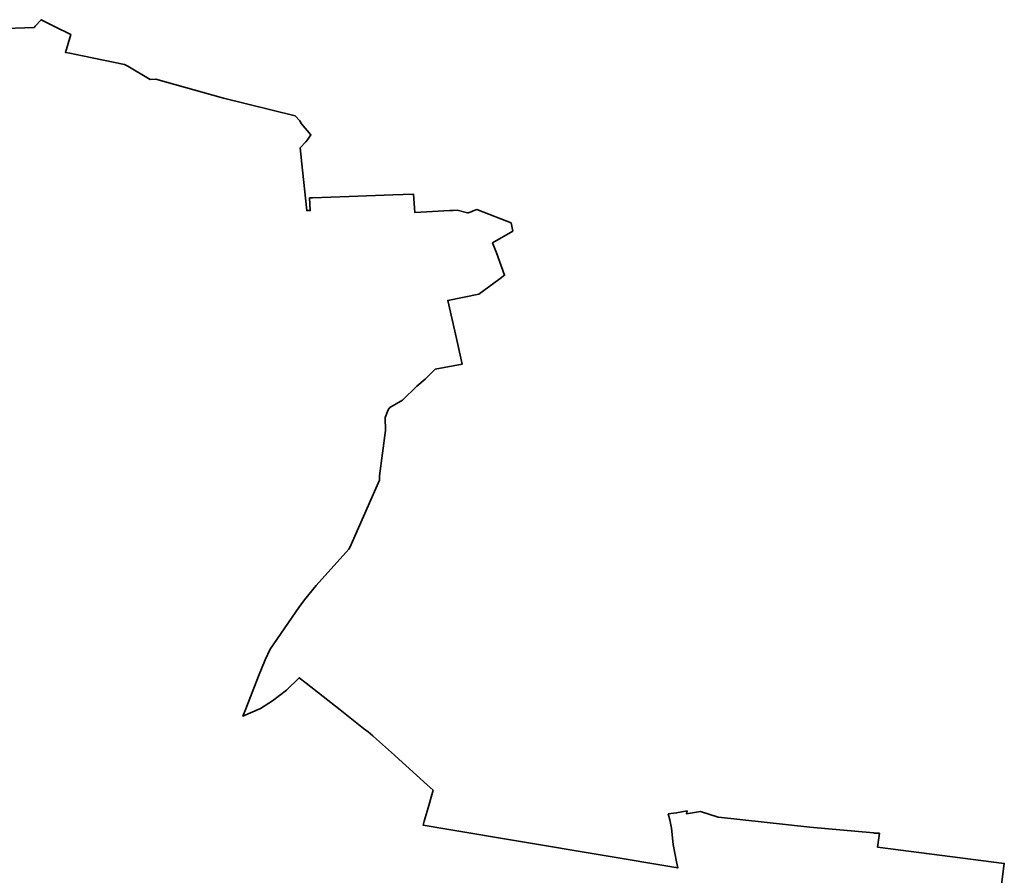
# Model space of a CAD drawing. Header units: metres. Extents: x 5550519 to 5556068, y 5707831 to 5711778.
# Tile 6 of 6: x 5553349 to 5555256, y 5709534 to 5711190. Entities that reach past the tile are written whole.
import ezdxf

# ---------------------------------------------------------------- set-up
doc = ezdxf.new("R2010")
doc.units = ezdxf.units.M
doc.header["$MEASUREMENT"] = 0
doc.layers.add('216-obręb ewidencyjny', color=7, linetype='CONTINUOUS')

msp = doc.modelspace()

# ---------------------------------------------------------------- linework, layer by layer
at = {"layer": '216-obręb ewidencyjny', "color": 4, "linetype": 'Continuous', "lineweight": 35, "flags": 128}
msp.add_lwpolyline([(5555232.88, 5709372.07), (5555256.15, 5709556.47), (5555010.66, 5709588.18), (5555014.08, 5709614.94), (5555004.95, 5709615.36), (5555002.58, 5709615.56), (5554879.17, 5709626.54), (5554702.25, 5709646.33), (5554701.94, 5709646.42), (5554667.79, 5709656.98), (5554640.74, 5709652.53), (5554641.5, 5709658.27), (5554621.17, 5709654.39), (5554605.07, 5709652.74), (5554608.31, 5709640.8), (5554611.39, 5709625), (5554614.84, 5709593.51), (5554621.43, 5709559.47), (5554623.68, 5709547.83), (5554172.37, 5709623.65), (5554130.29, 5709630.74), (5554132.49, 5709638.43), (5554139.83, 5709664.15), (5554147.11, 5709689.63), (5554149.62, 5709698.44), (5554137.87, 5709708.96), (5554076.16, 5709764.68), (5554074.75, 5709765.95), (5554051.69, 5709786.68), (5554039.9, 5709797.28), (5554032.81, 5709803.7), (5554023.56, 5709811.16), (5554014.76, 5709818.11), (5553969.34, 5709853.96), (5553903.99, 5709905.87), (5553890.41, 5709916.16), (5553865.3, 5709892.35), (5553838.69, 5709871.16), (5553815.31, 5709856.76), (5553781.27, 5709841.47), (5553786.83, 5709856.14), (5553811.61, 5709919.08), (5553824.32, 5709950.53), (5553834, 5709971.52), (5553889.73, 5710052.42), (5553900.25, 5710066.66), (5553923.11, 5710094.44), (5553986.54, 5710165.23), (5553988.95, 5710169.73), (5553997.99, 5710189.96), (5554045.58, 5710298.8), (5554045.86, 5710307.34), (5554057.42, 5710394.92), (5554056.73, 5710420.22), (5554062.65, 5710434.58), (5554065.94, 5710439.28), (5554090.31, 5710453.78), (5554118.35, 5710480.93), (5554134.42, 5710494.53), (5554153.7, 5710513.41), (5554206.09, 5710523.49), (5554194.81, 5710573.13), (5554178.04, 5710646.86), (5554238.16, 5710658.89), (5554276.91, 5710687.13), (5554288.24, 5710695.38), (5554272.17, 5710738.55), (5554264.96, 5710757.95), (5554304.38, 5710780.98), (5554301.44, 5710793.95), (5554300.82, 5710796.69), (5554272.17, 5710807.96), (5554269.43, 5710809.03), (5554234.26, 5710822.7), (5554227.16, 5710820.02), (5554223.66, 5710818.28), (5554217.35, 5710816.32), (5554216.38, 5710816.21), (5554195.96, 5710821.41), (5554188.56, 5710821.01), (5554182.27, 5710820.66), (5554170.28, 5710820.01), (5554159.33, 5710819.41), (5554148.13, 5710818.8), (5554137.12, 5710818.2), (5554126.03, 5710817.59), (5554114.35, 5710816.96), (5554111.41, 5710852.58), (5554071.31, 5710851.03), (5553986.88, 5710847.87), (5553915.76, 5710845.22), (5553910.44, 5710845.2), (5553911.5, 5710820.71), (5553904.73, 5710820.6), (5553896.92, 5710899.02), (5553892.31, 5710942.26), (5553903.3, 5710954.05), (5553906.26, 5710957.97), (5553912.79, 5710967.66), (5553894.7, 5710988.34), (5553891.72, 5710994.27), (5553882.09, 5711004.3), (5553743.73, 5711038.3), (5553612.37, 5711075.32), (5553601.68, 5711074.75), (5553558.31, 5711100.51), (5553551.94, 5711103.67), (5553470.54, 5711120.23), (5553445.65, 5711125.28), (5553437.22, 5711126.97), (5553448.07, 5711161.33), (5553416.14, 5711177.4), (5553401.68, 5711184.47), (5553390.23, 5711190.28), (5553378.92, 5711178.05), (5553376.5, 5711175.13), (5553303.29, 5711172.41)], dxfattribs=at)

doc.saveas('drawing.dxf')
